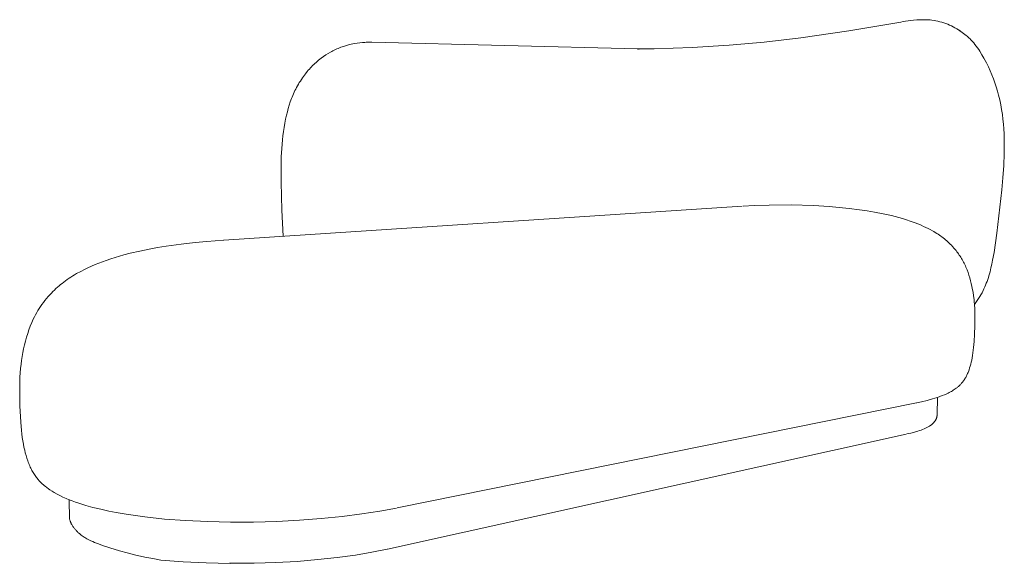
# Model space of a CAD drawing. Header units: millimetres. Extents: x -11064 to -7488, y -13382 to -11314.
# Tile 4 of 6: x -8905 to -7488, y -13382 to -12600. Entities that reach past the tile are written whole.
import ezdxf

# ---------------------------------------------------------------- set-up
doc = ezdxf.new("R2010")
doc.units = ezdxf.units.MM
doc.layers.add('Default', color=7, linetype='Continuous', lineweight=18, true_color=0x000000)

msp = doc.modelspace()

# ---------------------------------------------------------------- linework, layer by layer
at = {"layer": 'Default'}
for p, q in [((-7636.8, -12603.3), (-7711.5, -12616.1)), ((-7633.4, -12602.6), (-7636.8, -12603.3)), ((-7629.9, -12602.1), (-7633.4, -12602.6)), ((-7626.5, -12601.6), (-7629.9, -12602.1)), ((-7623, -12601.2), (-7626.5, -12601.6)), ((-7618.5, -12600.7), (-7623, -12601.2)), ((-7613.9, -12600.3), (-7618.5, -12600.7)), ((-7609.2, -12600), (-7613.9, -12600.3)), ((-7605.6, -12599.9), (-7609.2, -12600)), ((-7602, -12599.9), (-7605.6, -12599.9)), ((-7598.4, -12600.1), (-7602, -12599.9)), ((-7594.8, -12600.3), (-7598.4, -12600.1)), ((-7592, -12600.6), (-7594.8, -12600.3)), ((-7589.1, -12601), (-7592, -12600.6)), ((-7586.3, -12601.5), (-7589.1, -12601)), ((-7583.4, -12602.1), (-7586.3, -12601.5)), ((-7580.6, -12602.8), (-7583.4, -12602.1)), ((-7577.7, -12603.6), (-7580.6, -12602.8)), ((-7574.9, -12604.4), (-7577.7, -12603.6)), ((-7572.2, -12605.4), (-7574.9, -12604.4)), ((-7569.4, -12606.5), (-7572.2, -12605.4)), ((-7566.7, -12607.6), (-7569.4, -12606.5)), ((-7564.1, -12608.9), (-7566.7, -12607.6)), ((-7561.4, -12610.2), (-7564.1, -12608.9)), ((-7558.9, -12611.6), (-7561.4, -12610.2)), ((-7556.3, -12613.1), (-7558.9, -12611.6)), ((-7780.6, -12626.1), (-7833.6, -12632.3)), ((-7711.5, -12616.1), (-7780.6, -12626.1)), ((-7553.8, -12614.7), (-7556.3, -12613.1)), ((-7551.4, -12616.4), (-7553.8, -12614.7)), ((-7553.1, -12615.2), (-7548.5, -12618.3)), ((-7548.5, -12618.3), (-7546.5, -12619.8)), ((-7546.5, -12619.8), (-7544.7, -12621.2)), ((-7544.7, -12621.2), (-7542.9, -12622.5)), ((-7542.9, -12622.5), (-7541.3, -12623.8)), ((-7541.3, -12623.8), (-7539.9, -12625.1)), ((-7539.9, -12625.1), (-7538.5, -12626.3)), ((-7538.5, -12626.3), (-7537.2, -12627.6)), ((-8444.8, -12640.4), (-8446.8, -12641.2)), ((-8442.8, -12639.6), (-8444.8, -12640.4)), ((-8439.1, -12638.3), (-8442.8, -12639.6)), ((-8433.1, -12636.4), (-8439.1, -12638.3)), ((-8430.4, -12635.7), (-8433.1, -12636.4)), ((-8428, -12635.1), (-8430.4, -12635.7)), ((-8425.6, -12634.6), (-8428, -12635.1)), ((-8422.9, -12634.2), (-8425.6, -12634.6)), ((-8419.3, -12633.7), (-8422.9, -12634.2)), ((-8415.6, -12633.2), (-8419.3, -12633.7)), ((-8411.9, -12632.9), (-8415.6, -12633.2)), ((-8408.3, -12632.6), (-8411.9, -12632.9)), ((-8406.5, -12632.5), (-8408.3, -12632.6)), ((-8402.6, -12632.2), (-8406.5, -12632.5)), ((-8398.1, -12632.3), (-8402.6, -12632.2)), ((-8015.5, -12642.1), (-8398.1, -12632.3)), ((-7937, -12640.1), (-7991.8, -12642)), ((-7884, -12636.8), (-7937, -12640.1)), ((-7833.6, -12632.3), (-7884, -12636.8)), ((-7537.2, -12627.6), (-7536, -12628.7)), ((-7536, -12628.7), (-7534.9, -12629.9)), ((-7534.9, -12629.9), (-7533.9, -12631.1)), ((-7533.9, -12631.1), (-7532.9, -12632.2)), ((-7532.9, -12632.2), (-7531.9, -12633.4)), ((-7531.9, -12633.4), (-7530.1, -12635.7)), ((-7530.1, -12635.7), (-7528.3, -12638.1)), ((-7528.3, -12638.1), (-7526.5, -12640.5)), ((-7526.5, -12640.5), (-7524.8, -12642.9)), ((-8471, -12655.3), (-8472.9, -12656.7)), ((-8467.8, -12652.9), (-8471, -12655.3)), ((-8464.5, -12650.7), (-8467.8, -12652.9)), ((-8461.2, -12648.6), (-8464.5, -12650.7)), ((-8457.8, -12646.6), (-8461.2, -12648.6)), ((-8456, -12645.6), (-8457.8, -12646.6)), ((-8454.2, -12644.7), (-8456, -12645.6)), ((-8452.4, -12643.7), (-8454.2, -12644.7)), ((-8450.5, -12642.9), (-8452.4, -12643.7)), ((-8448.7, -12642), (-8450.5, -12642.9)), ((-8446.8, -12641.2), (-8448.7, -12642)), ((-8016.2, -12642.1), (-8015.3, -12642.1)), ((-7991.8, -12642), (-8015.9, -12642.1)), ((-8015.5, -12642.1), (-8014.7, -12642.2)), ((-8015.3, -12642.1), (-8014.3, -12642.2)), ((-8014.3, -12642.2), (-8013.4, -12642.3)), ((-7524.8, -12642.9), (-7523.2, -12645.4)), ((-7523.2, -12645.4), (-7520.1, -12650.3)), ((-7520.1, -12650.3), (-7517.3, -12655.1)), ((-7513.6, -12662.1), (-7517.3, -12655.1)), ((-8486.7, -12669.4), (-8488.2, -12671.1)), ((-8485.1, -12667.8), (-8486.7, -12669.4)), ((-8483.5, -12666.1), (-8485.1, -12667.8)), ((-8481.8, -12664.5), (-8483.5, -12666.1)), ((-8480.1, -12662.9), (-8481.8, -12664.5)), ((-8478.4, -12661.4), (-8480.1, -12662.9)), ((-8476.6, -12659.8), (-8478.4, -12661.4)), ((-8474.8, -12658.2), (-8476.6, -12659.8)), ((-8472.9, -12656.7), (-8474.8, -12658.2)), ((-7510.9, -12667.7), (-7513.6, -12662.1)), ((-7508.3, -12673.4), (-7510.9, -12667.7)), ((-8496.7, -12681.6), (-8498.2, -12683.8)), ((-8493.9, -12678), (-8496.7, -12681.6)), ((-8491.2, -12674.5), (-8493.9, -12678)), ((-8489.7, -12672.8), (-8491.2, -12674.5)), ((-8488.2, -12671.1), (-8489.7, -12672.8)), ((-7505.8, -12679.2), (-7508.3, -12673.4)), ((-7503.6, -12685), (-7505.8, -12679.2)), ((-8506.5, -12697.3), (-8507.8, -12699.7)), ((-8505.3, -12695), (-8506.5, -12697.3)), ((-8503.9, -12692.7), (-8505.3, -12695)), ((-8502.6, -12690.5), (-8503.9, -12692.7)), ((-8501.1, -12688.2), (-8502.6, -12690.5)), ((-8499.7, -12686), (-8501.1, -12688.2)), ((-8498.2, -12683.8), (-8499.7, -12686)), ((-7501.5, -12690.8), (-7503.6, -12685)), ((-7499.5, -12696.7), (-7501.5, -12690.8)), ((-7497.7, -12702.6), (-7499.5, -12696.7)), ((-8513, -12711.3), (-8513.9, -12713.6)), ((-8512.1, -12709), (-8513, -12711.3)), ((-8511.1, -12706.6), (-8512.1, -12709)), ((-8510, -12704.3), (-8511.1, -12706.6)), ((-8508.9, -12701.9), (-8510, -12704.3)), ((-8507.8, -12699.7), (-8508.9, -12701.9)), ((-7496.1, -12708.5), (-7497.7, -12702.6)), ((-7494.5, -12715.4), (-7496.1, -12708.5)), ((-8517.1, -12723), (-8518.5, -12727.8)), ((-8515.6, -12718.3), (-8517.1, -12723)), ((-8513.9, -12713.6), (-8515.6, -12718.3)), ((-7493, -12722.3), (-7494.5, -12715.4)), ((-7491.8, -12729.2), (-7493, -12722.3)), ((-8521, -12737.5), (-8522.3, -12743.3)), ((-8519.8, -12732.6), (-8521, -12737.5)), ((-8518.5, -12727.8), (-8519.8, -12732.6)), ((-7490.7, -12736.2), (-7491.8, -12729.2)), ((-7489.9, -12743.2), (-7490.7, -12736.2)), ((-8523.4, -12749.1), (-8524.5, -12755)), ((-8522.3, -12743.3), (-8523.4, -12749.1)), ((-7489.2, -12750.2), (-7489.9, -12743.2)), ((-7488.6, -12757.2), (-7489.2, -12750.2)), ((-8526.2, -12767), (-8526.8, -12773)), ((-8525.4, -12761), (-8526.2, -12767)), ((-8524.5, -12755), (-8525.4, -12761)), ((-7488.3, -12764.2), (-7488.6, -12757.2)), ((-7488, -12771.2), (-7488.3, -12764.2)), ((-8526.8, -12773), (-8527.9, -12785.2)), ((-7487.9, -12778.2), (-7488, -12771.2)), ((-7488, -12792.3), (-7487.9, -12778.2)), ((-8527.9, -12785.2), (-8528.6, -12797.3)), ((-7488.7, -12809.8), (-7488, -12792.3)), ((-8528.6, -12797.3), (-8528.9, -12809.5)), ((-8528.9, -12809.5), (-8528.9, -12833.8)), ((-7489.9, -12827.4), (-7488.7, -12809.8)), ((-8528.9, -12833.8), (-8527.8, -12874.3)), ((-7491.5, -12844.9), (-7489.9, -12827.4)), ((-7498.7, -12907.3), (-7491.5, -12844.9)), ((-7848, -12867.3), (-7863.7, -12868.2)), ((-7826.5, -12866.7), (-7848, -12867.3)), ((-7794.5, -12866.6), (-7826.5, -12866.7)), ((-7762.6, -12867.6), (-7794.5, -12866.6)), ((-7739.8, -12869), (-7762.6, -12867.6)), ((-7865, -12868.2), (-8611.4, -12917.1)), ((-8527.8, -12874.3), (-8525.8, -12911.5)), ((-7715.9, -12871.2), (-7739.8, -12869)), ((-7711.3, -12871.8), (-7715.9, -12871.2)), ((-7696.3, -12873.6), (-7711.3, -12871.8)), ((-7685.5, -12875.2), (-7696.3, -12873.6)), ((-7674.8, -12876.9), (-7685.5, -12875.2)), ((-7662.5, -12879.2), (-7674.8, -12876.9)), ((-7650.3, -12881.9), (-7662.5, -12879.2)), ((-7639.9, -12884.6), (-7650.3, -12881.9)), ((-7634.3, -12886.2), (-7639.9, -12884.6)), ((-7628.8, -12887.9), (-7634.3, -12886.2)), ((-7623.2, -12889.8), (-7628.8, -12887.9)), ((-7617.7, -12891.7), (-7623.2, -12889.8)), ((-7610.8, -12894.4), (-7617.7, -12891.7)), ((-7607.4, -12895.9), (-7610.8, -12894.4)), ((-7604, -12897.4), (-7607.4, -12895.9)), ((-7600.8, -12898.9), (-7604, -12897.4)), ((-7597.6, -12900.4), (-7600.8, -12898.9)), ((-7594.5, -12902), (-7597.6, -12900.4)), ((-7591.4, -12903.7), (-7594.5, -12902)), ((-7589.3, -12904.9), (-7591.4, -12903.7)), ((-7587.3, -12906.2), (-7589.3, -12904.9)), ((-7585.2, -12907.5), (-7587.3, -12906.2)), ((-7583.2, -12908.8), (-7585.2, -12907.5)), ((-7581.3, -12910.1), (-7583.2, -12908.8)), ((-7579.4, -12911.4), (-7581.3, -12910.1)), ((-7502.7, -12934.9), (-7498.7, -12907.3)), ((-8672.5, -12922.9), (-8694.5, -12925.9)), ((-8652.5, -12920.6), (-8672.5, -12922.9)), ((-8635.9, -12919), (-8652.5, -12920.6)), ((-8611.7, -12917.1), (-8635.9, -12919)), ((-7577.6, -12912.7), (-7579.4, -12911.4)), ((-7576, -12914), (-7577.6, -12912.7)), ((-7574.2, -12915.4), (-7576, -12914)), ((-7572.5, -12916.8), (-7574.2, -12915.4)), ((-7570.7, -12918.3), (-7572.5, -12916.8)), ((-7569.1, -12919.9), (-7570.7, -12918.3)), ((-7567.4, -12921.4), (-7569.1, -12919.9)), ((-7565.7, -12923.1), (-7567.4, -12921.4)), ((-7564.1, -12924.7), (-7565.7, -12923.1)), ((-8755, -12938.4), (-8767.8, -12942.2)), ((-8746.1, -12936.1), (-8755, -12938.4)), ((-8732.4, -12932.9), (-8746.1, -12936.1)), ((-8718.6, -12930.1), (-8732.4, -12932.9)), ((-8706.6, -12927.9), (-8718.6, -12930.1)), ((-8694.5, -12925.9), (-8706.6, -12927.9)), ((-7562.5, -12926.4), (-7564.1, -12924.7)), ((-7559.9, -12929.4), (-7562.5, -12926.4)), ((-7558.6, -12930.9), (-7559.9, -12929.4)), ((-7557.3, -12932.4), (-7558.6, -12930.9)), ((-7556.1, -12933.9), (-7557.3, -12932.4)), ((-7554.9, -12935.5), (-7556.1, -12933.9)), ((-7553.8, -12937.1), (-7554.9, -12935.5)), ((-7552.7, -12938.7), (-7553.8, -12937.1)), ((-7551.5, -12940.3), (-7552.7, -12938.7)), ((-7504.7, -12946.1), (-7502.7, -12934.9)), ((-8796.3, -12952.4), (-8801.5, -12954.7)), ((-8791.1, -12950.3), (-8796.3, -12952.4)), ((-8785.8, -12948.3), (-8791.1, -12950.3)), ((-8780.5, -12946.4), (-8785.8, -12948.3)), ((-8774.1, -12944.2), (-8780.5, -12946.4)), ((-8767.8, -12942.2), (-8774.1, -12944.2)), ((-7550.5, -12942), (-7551.5, -12940.3)), ((-7549.5, -12943.6), (-7550.5, -12942)), ((-7548.5, -12945.3), (-7549.5, -12943.6)), ((-7547.5, -12947), (-7548.5, -12945.3)), ((-7546.6, -12948.8), (-7547.5, -12947)), ((-7545.7, -12950.5), (-7546.6, -12948.8)), ((-7544.8, -12952.3), (-7545.7, -12950.5)), ((-7544, -12954.2), (-7544.8, -12952.3)), ((-7507.1, -12957.3), (-7505.9, -12951.7)), ((-7505.9, -12951.7), (-7504.7, -12946.1)), ((-8823.2, -12965.5), (-8826, -12967.1)), ((-8817.1, -12962.2), (-8823.2, -12965.5)), ((-8812, -12959.5), (-8817.1, -12962.2)), ((-8806.8, -12957), (-8812, -12959.5)), ((-8801.5, -12954.7), (-8806.8, -12957)), ((-7543.1, -12956), (-7544, -12954.2)), ((-7541.6, -12959.8), (-7543.1, -12956)), ((-7540.1, -12963.7), (-7541.6, -12959.8)), ((-7538.8, -12967.7), (-7540.1, -12963.7)), ((-7510.1, -12968.4), (-7508.5, -12962.9)), ((-7508.5, -12962.9), (-7507.1, -12957.3)), ((-8843.9, -12979.5), (-8846.2, -12981.3)), ((-8841.5, -12977.6), (-8843.9, -12979.5)), ((-8839, -12975.7), (-8841.5, -12977.6)), ((-8836.6, -12974), (-8839, -12975.7)), ((-8834, -12972.2), (-8836.6, -12974)), ((-8831.4, -12970.5), (-8834, -12972.2)), ((-8828.7, -12968.8), (-8831.4, -12970.5)), ((-8826, -12967.1), (-8828.7, -12968.8)), ((-7537.6, -12971.7), (-7538.8, -12967.7)), ((-7536.5, -12975.8), (-7537.6, -12971.7)), ((-7535.4, -12979.9), (-7536.5, -12975.8)), ((-7534.5, -12984), (-7535.4, -12979.9)), ((-7514.9, -12982), (-7513.8, -12979.3)), ((-7513.8, -12979.3), (-7512.8, -12976.6)), ((-7512.8, -12976.6), (-7511.8, -12973.9)), ((-7511.8, -12973.9), (-7510.9, -12971.1)), ((-7510.9, -12971.1), (-7510.1, -12968.4)), ((-8859.5, -12993.6), (-8861.6, -12995.9)), ((-8857.3, -12991.4), (-8859.5, -12993.6)), ((-8855.1, -12989.2), (-8857.3, -12991.4)), ((-8852.9, -12987.1), (-8855.1, -12989.2)), ((-8850.7, -12985.1), (-8852.9, -12987.1)), ((-8848.5, -12983.2), (-8850.7, -12985.1)), ((-8846.2, -12981.3), (-8848.5, -12983.2)), ((-7533.5, -12988.8), (-7534.5, -12984)), ((-7532.9, -12992.2), (-7533.5, -12988.8)), ((-7532.1, -12997.4), (-7532.9, -12992.2)), ((-7521.6, -12995.8), (-7520, -12992.9)), ((-7520, -12992.9), (-7518.5, -12989.9)), ((-7518.5, -12989.9), (-7517.2, -12987.3)), ((-7517.2, -12987.3), (-7516, -12984.7)), ((-7516, -12984.7), (-7514.9, -12982)), ((-8871, -13007.1), (-8873, -13009.8)), ((-8868.8, -13004.2), (-8871, -13007.1)), ((-8866.4, -13001.4), (-8868.8, -13004.2)), ((-8864.1, -12998.6), (-8866.4, -13001.4)), ((-8861.6, -12995.9), (-8864.1, -12998.6)), ((-7531.5, -13002.5), (-7532.1, -12997.4)), ((-7531.1, -13006.1), (-7531.5, -13002.5)), ((-7530.9, -13009.7), (-7531.1, -13006.1)), ((-7530.8, -13009.9), (-7528.7, -13007)), ((-7528.7, -13007), (-7526.8, -13004.3)), ((-7526.8, -13004.3), (-7525, -13001.5)), ((-7525, -13001.5), (-7523.2, -12998.6)), ((-7523.2, -12998.6), (-7521.6, -12995.8)), ((-8880.6, -13021.5), (-8882.3, -13024.6)), ((-8878.8, -13018.4), (-8880.6, -13021.5)), ((-8876.9, -13015.5), (-8878.8, -13018.4)), ((-8875, -13012.6), (-8876.9, -13015.5)), ((-8873, -13009.8), (-8875, -13012.6)), ((-7530.5, -13016.2), (-7530.9, -13009.7)), ((-7530.4, -13019.6), (-7530.5, -13016.2)), ((-7530.3, -13029.4), (-7530.4, -13019.6)), ((-8887.8, -13036), (-8889.9, -13041.1)), ((-8886.7, -13033.5), (-8887.8, -13036)), ((-8885.5, -13031), (-8886.7, -13033.5)), ((-8884, -13027.7), (-8885.5, -13031)), ((-8882.3, -13024.6), (-8884, -13027.7)), ((-7530.4, -13040.6), (-7530.3, -13029.4)), ((-8893.6, -13051.7), (-8895.3, -13057.1)), ((-8891.8, -13046.4), (-8893.6, -13051.7)), ((-8889.9, -13041.1), (-8891.8, -13046.4)), ((-7530.8, -13052.4), (-7530.4, -13040.6)), ((-8896.8, -13062.5), (-8898.2, -13068)), ((-8895.3, -13057.1), (-8896.8, -13062.5)), ((-7532.2, -13071.8), (-7531.5, -13063.2)), ((-7531.5, -13063.2), (-7530.8, -13052.4)), ((-8900.6, -13079.1), (-8901.6, -13084.7)), ((-8899.4, -13073.5), (-8900.6, -13079.1)), ((-8898.2, -13068), (-8899.4, -13073.5)), ((-7533.6, -13083.1), (-7533.1, -13079.7)), ((-7533.1, -13079.7), (-7532.6, -13075.7)), ((-7532.6, -13075.7), (-7532.2, -13071.8)), ((-8902.4, -13090.3), (-8903.2, -13096)), ((-8901.6, -13084.7), (-8902.4, -13090.3)), ((-7536.2, -13095.8), (-7535.5, -13092.9)), ((-7535.5, -13092.9), (-7534.8, -13089.9)), ((-7534.8, -13089.9), (-7534.2, -13086.5)), ((-7534.2, -13086.5), (-7533.6, -13083.1)), ((-8904.3, -13108.1), (-8904.7, -13114.7)), ((-8903.8, -13102), (-8904.3, -13108.1)), ((-8903.2, -13096), (-8903.8, -13102)), ((-7540.7, -13109.1), (-7540.1, -13107.8)), ((-7540.1, -13107.8), (-7539.6, -13106.6)), ((-7539.6, -13106.6), (-7538.7, -13104)), ((-7538.7, -13104), (-7537.8, -13101.3)), ((-7537.8, -13101.3), (-7536.9, -13098.6)), ((-7536.9, -13098.6), (-7536.2, -13095.8)), ((-8904.7, -13114.7), (-8905, -13125.2)), ((-7549.3, -13123.2), (-7548.5, -13122.3)), ((-7548.5, -13122.3), (-7547.8, -13121.3)), ((-7547.8, -13121.3), (-7547, -13120.3)), ((-7547, -13120.3), (-7546.3, -13119.3)), ((-7546.3, -13119.3), (-7545.5, -13118.2)), ((-7545.5, -13118.2), (-7544.8, -13117.1)), ((-7544.8, -13117.1), (-7544.2, -13116)), ((-7544.2, -13116), (-7543.5, -13114.9)), ((-7543.5, -13114.9), (-7542.9, -13113.8)), ((-7542.9, -13113.8), (-7542.3, -13112.6)), ((-7542.3, -13112.6), (-7541.8, -13111.5)), ((-7541.8, -13111.5), (-7541.2, -13110.3)), ((-7541.2, -13110.3), (-7540.7, -13109.1)), ((-8905, -13125.2), (-8905.1, -13137.9)), ((-7568.9, -13137.5), (-7567.3, -13136.7)), ((-7567.3, -13136.7), (-7565.6, -13135.8)), ((-7565.6, -13135.8), (-7564.1, -13135)), ((-7564.1, -13135), (-7562.7, -13134.1)), ((-7562.7, -13134.1), (-7561.3, -13133.3)), ((-7561.3, -13133.3), (-7559.9, -13132.4)), ((-7559.9, -13132.4), (-7558.6, -13131.5)), ((-7558.6, -13131.5), (-7557.2, -13130.5)), ((-7557.2, -13130.5), (-7556.4, -13129.8)), ((-7556.4, -13129.8), (-7555.5, -13129.2)), ((-7555.5, -13129.2), (-7554.7, -13128.5)), ((-7554.7, -13128.5), (-7553.9, -13127.8)), ((-7553.9, -13127.8), (-7553.1, -13127.1)), ((-7553.1, -13127.1), (-7552.3, -13126.4)), ((-7552.3, -13126.4), (-7551.6, -13125.6)), ((-7551.6, -13125.6), (-7550.8, -13124.8)), ((-7550.8, -13124.8), (-7550, -13124)), ((-7550, -13124), (-7549.3, -13123.2)), ((-8905.1, -13137.9), (-8904.7, -13156)), ((-7613.9, -13151.4), (-7606.9, -13149.9)), ((-7606.9, -13149.9), (-7599, -13148)), ((-7599, -13148), (-7591.4, -13145.9)), ((-7591.4, -13145.9), (-7587.8, -13144.8)), ((-7587.8, -13144.8), (-7584.3, -13143.7)), ((-7584.5, -13168.1), (-7584.2, -13143.6)), ((-7584.3, -13143.7), (-7580.7, -13142.4)), ((-7580.7, -13142.4), (-7577.2, -13141.1)), ((-7577.2, -13141.1), (-7573.8, -13139.7)), ((-7573.8, -13139.7), (-7570.5, -13138.3)), ((-7570.5, -13138.3), (-7568.9, -13137.5)), ((-8904.7, -13156), (-8903.5, -13179.5)), ((-8362, -13302.8), (-7614.2, -13151.4)), ((-8903.5, -13179.5), (-8902.5, -13191.1)), ((-7589.4, -13179.8), (-7589, -13179.4)), ((-7589, -13179.4), (-7588.7, -13179)), ((-7588.7, -13179), (-7588.3, -13178.5)), ((-7588.3, -13178.5), (-7588, -13178.1)), ((-7588, -13178.1), (-7587.7, -13177.7)), ((-7587.7, -13177.7), (-7587.4, -13177.3)), ((-7587.4, -13177.3), (-7587.1, -13176.8)), ((-7587.1, -13176.8), (-7586.9, -13176.4)), ((-7586.9, -13176.4), (-7586.6, -13175.9)), ((-7586.6, -13175.9), (-7586.4, -13175.5)), ((-7586.4, -13175.5), (-7586.2, -13175)), ((-7586.2, -13175), (-7585.9, -13174.6)), ((-7585.9, -13174.6), (-7585.7, -13174.1)), ((-7585.7, -13174.1), (-7585.6, -13173.6)), ((-7585.6, -13173.6), (-7585.4, -13173.1)), ((-7585.4, -13173.1), (-7585.2, -13172.6)), ((-7585.2, -13172.6), (-7585.1, -13172.1)), ((-7585.1, -13172.1), (-7585, -13171.7)), ((-7585, -13171.7), (-7584.9, -13171.2)), ((-7584.9, -13171.2), (-7584.8, -13170.7)), ((-7584.8, -13170.7), (-7584.7, -13170.2)), ((-7584.7, -13170.2), (-7584.6, -13169.7)), ((-7584.6, -13168.7), (-7584.5, -13168.1)), ((-7584.6, -13169.2), (-7584.6, -13168.7)), ((-7584.6, -13169.7), (-7584.6, -13169.2)), ((-8902.5, -13191.1), (-8901.9, -13196.3)), ((-7622.6, -13195), (-7617.3, -13193.6)), ((-7617.3, -13193.6), (-7612.4, -13192.1)), ((-7612.4, -13192.1), (-7610.1, -13191.3)), ((-7610.1, -13191.3), (-7607.8, -13190.6)), ((-7607.8, -13190.6), (-7605.6, -13189.7)), ((-7605.6, -13189.7), (-7603.5, -13188.8)), ((-7603.5, -13188.8), (-7601.4, -13187.9)), ((-7601.4, -13187.9), (-7600.3, -13187.4)), ((-7600.3, -13187.4), (-7599.3, -13186.9)), ((-7599.3, -13186.9), (-7598.4, -13186.4)), ((-7598.4, -13186.4), (-7597.5, -13186)), ((-7597.5, -13186), (-7596.7, -13185.5)), ((-7596.7, -13185.5), (-7595.8, -13185)), ((-7595.8, -13185), (-7595.1, -13184.5)), ((-7595.1, -13184.5), (-7594.3, -13184)), ((-7594.3, -13184), (-7593.6, -13183.5)), ((-7593.6, -13183.5), (-7592.8, -13182.9)), ((-7592.8, -13182.9), (-7592.4, -13182.6)), ((-7592.4, -13182.6), (-7591.9, -13182.2)), ((-7591.9, -13182.2), (-7591.5, -13181.8)), ((-7591.5, -13181.8), (-7591, -13181.4)), ((-7591, -13181.4), (-7590.6, -13181)), ((-7590.6, -13181), (-7590.2, -13180.6)), ((-7590.2, -13180.6), (-7589.8, -13180.2)), ((-7589.8, -13180.2), (-7589.4, -13179.8)), ((-8901.9, -13196.3), (-8901.3, -13201.5)), ((-8901.3, -13201.5), (-8900.6, -13206.1)), ((-8900.6, -13206.1), (-8899.8, -13210.8)), ((-8375.9, -13361.9), (-7629, -13196.4)), ((-7628.4, -13196.3), (-7622.6, -13195)), ((-8899.8, -13210.8), (-8898.9, -13215.2)), ((-8898.9, -13215.2), (-8897.9, -13219.6)), ((-8897.9, -13219.6), (-8897, -13223.6)), ((-8897, -13223.6), (-8895.9, -13227.5)), ((-8895.9, -13227.5), (-8894.7, -13231.2)), ((-8894.7, -13231.2), (-8893.5, -13234.9)), ((-8893.5, -13234.9), (-8892.8, -13236.8)), ((-8892.8, -13236.8), (-8892.1, -13238.6)), ((-8892.1, -13238.6), (-8891.4, -13240.4)), ((-8891.4, -13240.4), (-8890.6, -13242.2)), ((-8890.6, -13242.2), (-8889.8, -13243.9)), ((-8889.8, -13243.9), (-8889, -13245.6)), ((-8889, -13245.6), (-8888.2, -13247.2)), ((-8888.2, -13247.2), (-8887.4, -13248.8)), ((-8887.4, -13248.8), (-8886.6, -13250.2)), ((-8886.6, -13250.2), (-8885.8, -13251.6)), ((-8885.8, -13251.6), (-8884.8, -13253.2)), ((-8884.8, -13253.2), (-8883.9, -13254.6)), ((-8883.9, -13254.6), (-8883, -13256)), ((-8883, -13256), (-8882, -13257.4)), ((-8882, -13257.4), (-8881.1, -13258.7)), ((-8881.1, -13258.7), (-8880.1, -13259.9)), ((-8880.1, -13259.9), (-8879.1, -13261.1)), ((-8879.1, -13261.1), (-8878.2, -13262.2)), ((-8878.2, -13262.2), (-8877.3, -13263.3)), ((-8877.3, -13263.3), (-8876.4, -13264.3)), ((-8876.4, -13264.3), (-8875.4, -13265.2)), ((-8875.4, -13265.2), (-8874.5, -13266.2)), ((-8874.5, -13266.2), (-8872.6, -13268)), ((-8872.6, -13268), (-8870.7, -13269.7)), ((-8870.7, -13269.7), (-8869.6, -13270.7)), ((-8869.6, -13270.7), (-8868.5, -13271.6)), ((-8868.5, -13271.6), (-8866.2, -13273.4)), ((-8866.2, -13273.4), (-8863.8, -13275.2)), ((-8863.8, -13275.2), (-8861.5, -13276.8)), ((-8861.5, -13276.8), (-8858.4, -13278.8)), ((-8858.4, -13278.8), (-8855.3, -13280.6)), ((-8855.3, -13280.6), (-8851.3, -13282.9)), ((-8851.3, -13282.9), (-8847.1, -13285)), ((-8847.1, -13285), (-8842.8, -13287.1)), ((-8842.8, -13287.1), (-8838.3, -13289.1)), ((-8838.3, -13289.1), (-8833.9, -13290.9)), ((-8834, -13290.8), (-8833.2, -13318.8)), ((-8833.9, -13290.9), (-8829.4, -13292.6)), ((-8829.4, -13292.6), (-8824.7, -13294.3)), ((-8824.7, -13294.3), (-8819.9, -13296)), ((-8819.9, -13296), (-8810.1, -13299)), ((-8810.1, -13299), (-8799.7, -13301.9)), ((-8799.7, -13301.9), (-8788.5, -13304.6)), ((-8788.5, -13304.6), (-8776.9, -13307.2)), ((-8776.9, -13307.2), (-8766.1, -13309.3)), ((-8386.5, -13307.3), (-8362.7, -13302.9)), ((-8833.2, -13318.8), (-8833, -13319.7)), ((-8833, -13319.7), (-8832.8, -13320.4)), ((-8832.8, -13320.4), (-8832.5, -13321.2)), ((-8832.5, -13321.2), (-8832.3, -13321.9)), ((-8766.1, -13309.3), (-8751.8, -13311.8)), ((-8751.8, -13311.8), (-8738.5, -13313.8)), ((-8738.5, -13313.8), (-8725.1, -13315.6)), ((-8725.1, -13315.6), (-8696.5, -13318.7)), ((-8696.5, -13318.7), (-8666.2, -13321)), ((-8666.2, -13321), (-8634.5, -13322.5)), ((-8535.2, -13322.1), (-8502.5, -13320.5)), ((-8502.5, -13320.5), (-8471, -13318.1)), ((-8471, -13318.1), (-8440.9, -13315)), ((-8440.9, -13315), (-8412.7, -13311.4)), ((-8412.7, -13311.4), (-8386.5, -13307.3)), ((-8832.3, -13321.9), (-8832.1, -13322.5)), ((-8832.1, -13322.5), (-8831.9, -13323.1)), ((-8831.9, -13323.1), (-8831.7, -13323.6)), ((-8831.7, -13323.6), (-8831.5, -13324.1)), ((-8831.5, -13324.1), (-8831.2, -13324.6)), ((-8831.2, -13324.6), (-8831, -13325.1)), ((-8831, -13325.1), (-8830.8, -13325.5)), ((-8830.8, -13325.5), (-8830.6, -13325.9)), ((-8830.6, -13325.9), (-8830.1, -13326.6)), ((-8830.1, -13326.6), (-8829.7, -13327.4)), ((-8829.7, -13327.4), (-8829, -13328.4)), ((-8829, -13328.4), (-8828.4, -13329.3)), ((-8828.4, -13329.3), (-8827.7, -13330.3)), ((-8827.7, -13330.3), (-8827.1, -13331.2)), ((-8827.1, -13331.2), (-8826.4, -13332.1)), ((-8826.4, -13332.1), (-8825.8, -13332.9)), ((-8825.8, -13332.9), (-8825.1, -13333.7)), ((-8825.1, -13333.7), (-8824.5, -13334.5)), ((-8824.5, -13334.5), (-8823.8, -13335.2)), ((-8823.8, -13335.2), (-8823.1, -13335.9)), ((-8634.5, -13322.5), (-8601.7, -13323.2)), ((-8601.7, -13323.2), (-8568.4, -13323.1)), ((-8568.4, -13323.1), (-8535.2, -13322.1)), ((-8823.1, -13335.9), (-8822.5, -13336.6)), ((-8822.5, -13336.6), (-8821.8, -13337.3)), ((-8821.8, -13337.3), (-8821.2, -13337.9)), ((-8821.2, -13337.9), (-8820.5, -13338.6)), ((-8820.5, -13338.6), (-8819.9, -13339.2)), ((-8819.9, -13339.2), (-8819.2, -13339.7)), ((-8819.2, -13339.7), (-8817.8, -13340.9)), ((-8817.8, -13340.9), (-8816.5, -13341.9)), ((-8816.5, -13341.9), (-8815.1, -13342.9)), ((-8815.1, -13342.9), (-8813.8, -13343.8)), ((-8813.8, -13343.8), (-8812.4, -13344.7)), ((-8812.4, -13344.7), (-8811.1, -13345.5)), ((-8811.1, -13345.5), (-8809.7, -13346.3)), ((-8809.7, -13346.3), (-8808.3, -13347.1)), ((-8808.3, -13347.1), (-8805.5, -13348.5)), ((-8805.5, -13348.5), (-8802.8, -13349.9)), ((-8802.8, -13349.9), (-8800, -13351.2)), ((-8800, -13351.2), (-8797.2, -13352.4)), ((-8797.2, -13352.4), (-8791.6, -13354.6)), ((-8791.6, -13354.6), (-8785.9, -13356.7)), ((-8785.9, -13356.7), (-8775.3, -13360.3)), ((-8775.3, -13360.3), (-8761.3, -13364.6)), ((-8398.3, -13366.5), (-8376.4, -13362)), ((-8761.3, -13364.6), (-8750.5, -13367.5)), ((-8750.5, -13367.5), (-8739.7, -13370.2)), ((-8739.7, -13370.2), (-8724.9, -13373.5)), ((-8724.9, -13373.5), (-8713.4, -13375.7)), ((-8713.4, -13375.7), (-8701.9, -13377.7)), ((-8701.9, -13377.7), (-8669.9, -13380.1)), ((-8505.7, -13379.7), (-8475.8, -13377.2)), ((-8475.8, -13377.2), (-8448.2, -13374.1)), ((-8448.2, -13374.1), (-8421.8, -13370.5)), ((-8421.8, -13370.5), (-8398.3, -13366.5)), ((-8669.9, -13380.1), (-8636.5, -13381.7)), ((-8636.5, -13381.7), (-8602.2, -13382.5)), ((-8603, -13382.4), (-8567.6, -13382.4)), ((-8602.2, -13382.5), (-8567.5, -13382.3)), ((-8567.6, -13382.4), (-8536.2, -13381.4)), ((-8567.5, -13382.3), (-8551.6, -13382)), ((-8536.2, -13381.4), (-8505.7, -13379.7))]:
    msp.add_line(p, q, dxfattribs=at)

doc.saveas('drawing.dxf')
